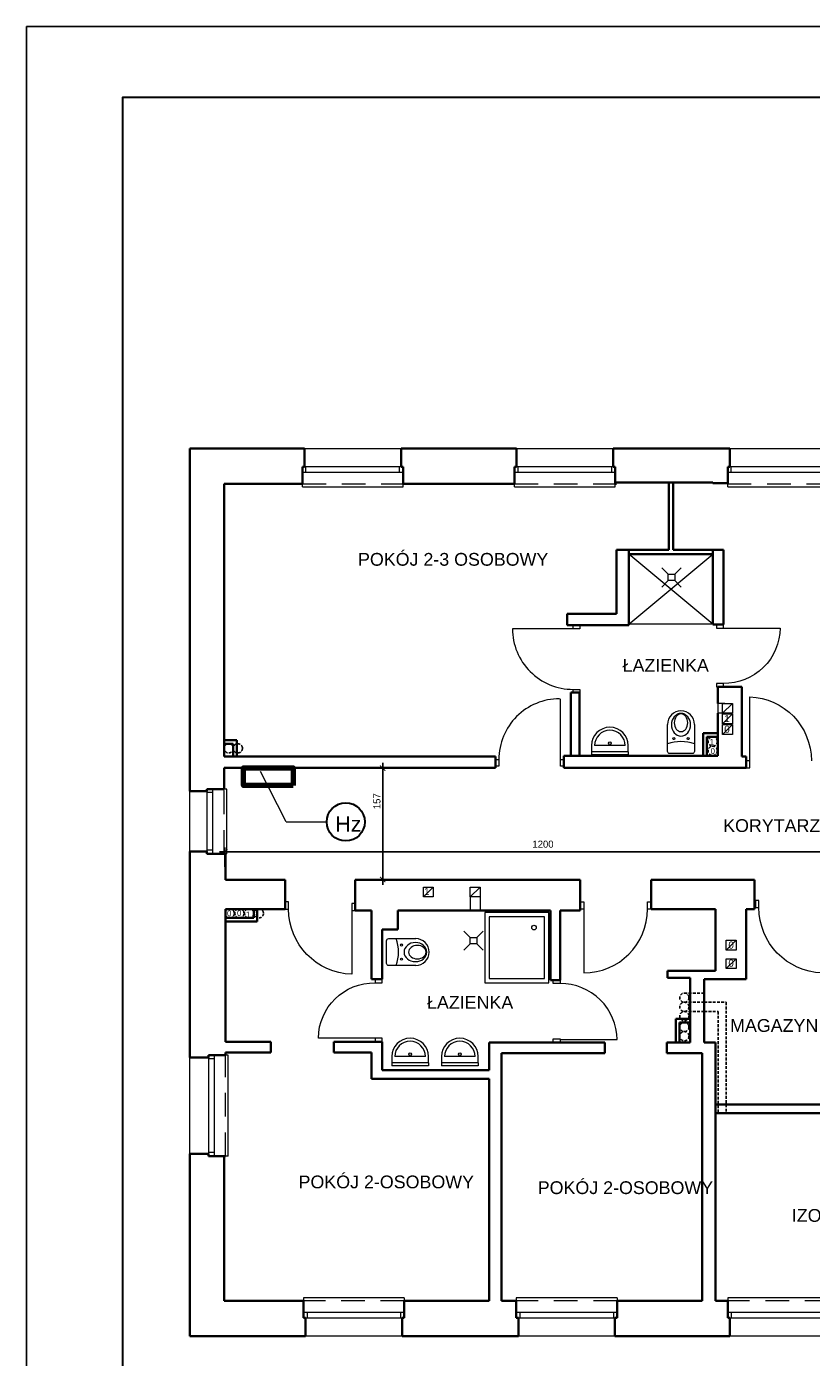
# Model space of a CAD drawing. Extents: x -282929 to -277084, y 175542 to 191450.
# Tile 15 of 30: x -282929 to -281822, y 183249 to 185124. Entities that reach past the tile are written whole.
import ezdxf
from ezdxf.enums import TextEntityAlignment as Align

# ---------------------------------------------------------------- set-up
doc = ezdxf.new("R2010")
doc.units = 0
doc.header["$MEASUREMENT"] = 0
doc.header["$PDMODE"] = 3
doc.header["$PDSIZE"] = 12
doc.linetypes.add('DASHEDX2', pattern=[1.5, 1, -0.5])
doc.linetypes.add('DGN Style 2', pattern=[55.531736, 33.319042, -22.212694])
doc.layers.get('0').update_dxf_attribs({"linetype": 'CONTINUOUS'})
doc.layers.get('DEFPOINTS').update_dxf_attribs({"linetype": 'CONTINUOUS'})
for name, color, linetype, lineweight in [('1 cienka', 7, 'CONTINUOUS', 9), ('dzrwi', 6, 'CONTINUOUS', 0), ('inwentaryzacja', 7, 'CONTINUOUS', 35), ('KONTURY', 92, 'CONTINUOUS', 30), ('OKNA', 3, 'CONTINUOUS', 20), ('proj.wentylacja', 214, 'CONTINUOUS', 25), ('WYPOSAZENIE', 4, 'CONTINUOUS', 0), ('ściana proj. - dział', 255, 'CONTINUOUS', 35)]:
    doc.layers.add(name, color=color, linetype=linetype, lineweight=lineweight)
doc.layers.add('elektryka', color=7, linetype='CONTINUOUS')
doc.layers.add('opisy', color=7, linetype='CONTINUOUS')
doc.styles.add('jagoda-100', font='arial.ttf', dxfattribs={"height": 18})
doc.styles.add('SST', font='romans.shx', dxfattribs={"width": 0.6})
doc.styles.add('Style-CHAR_FAST_FONT', font='CHAR_FAST_FONT.shx')
doc.styles.add('Style-SWISSLT_1250', font='SWISSLT_1250.shx')
doc.dimstyles.new('skala_1_50cm', dxfattribs={"dimscale": 5, "dimtxt": 2, "dimasz": 1.5, "dimexe": 1.25, "dimexo": 0.6245, "dimtad": 1, "dimdsep": 46, "dimtxsty": 'SST', "dimblk": 'ARCHTICK', "dimcen": 1.5, "dimdle": 1.5, "dimclrd": 256, "dimclre": 256, "dimclrt": 256, "dimadec": 0, "dimazin": 0, "dimtfac": 1, "dimtix": 1, "dimtmove": 0, "dimatfit": 3, "dimldrblk": 'ARCHTICK', "dimfxl": 1, "dimarcsym": 0})

# ---------------------------------------------------------------- blocks, each defined once
blk = doc.blocks.new('*U49')
at = {"layer": 'OKNA', "linetype": 'Continuous'}
for p, q in [((-66.5, 27), (69.5, 27)), ((72.5, 1), (-69.5, 1)), ((-64.5, -7), (-64.5, 1)), ((67.5, -7), (67.5, 1)), ((72.5, -7), (-69.5, -7)), ((-69.5, -27), (-69.5, -23)), ((-69.5, -27), (72.5, -27)), ((72.5, -27), (72.5, -23))]:
    blk.add_line(p, q, dxfattribs=at)
at = {"layer": 'OKNA', "linetype": 'DGN Style 2'}
blk.add_line((-69.5, -23), (72.5, -23), dxfattribs=at)
blk = doc.blocks.new('*U50')
at = {"layer": 'OKNA', "linetype": 'Continuous'}
for p, q in [((-13, 25), (72, 25)), ((75, 1), (-16, 1)), ((-11, -7), (-11, 1)), ((70, -7), (70, 1)), ((75, -7), (-16, -7)), ((-16, -27), (-16, -23)), ((-16, -27), (75, -27)), ((75, -27), (75, -23))]:
    blk.add_line(p, q, dxfattribs=at)
at = {"layer": 'OKNA', "linetype": 'DGN Style 2'}
blk.add_line((-16, -23), (75, -23), dxfattribs=at)
blk = doc.blocks.new('_ARCHTICK')
at = {"color": 0, "linetype": 'ByBlock', "const_width": 0.15}
blk.add_lwpolyline([(-0.5, -0.5), (0.5, 0.5)], dxfattribs=at)
blk = doc.blocks.new('*D111')
at = {"layer": '1 cienka', "linetype": 'Continuous', "lineweight": -2, "transparency": 16777216}
for p, q in [((-282399.7, 184079.5), (-282432.9, 184079.5)), ((-282426.7, 184087), (-282426.7, 183915.1)), ((-282273.5, 183922.6), (-282432.9, 183922.6))]:
    blk.add_line(p, q, dxfattribs=at)
at = {"layer": 'DEFPOINTS', "color": 0, "linetype": 'Continuous', "transparency": 16777216}
for p in [(-282396.6, 184079.5), (-282426.7, 183922.6), (-282270.4, 183922.6)]:
    blk.add_point(p, dxfattribs=at)
at = {"layer": '1 cienka', "linetype": 'Continuous', "lineweight": -2, "transparency": 16777216, "xscale": 7.5, "yscale": 7.5, "zscale": 7.5}
for p, rotation in [((-282426.7, 184079.5), 90), ((-282426.7, 183922.6), 270)]:
    blk.add_blockref('_ARCHTICK', p, dxfattribs=dict(at, rotation=rotation))
at = {"layer": '1 cienka', "linetype": 'Continuous', "transparency": 16777216, "insert": (-282434.8, 184032.9), "char_height": 10, "attachment_point": 5, "rotation": 90, "style": 'Style-CHAR_FAST_FONT'}
blk.add_mtext('157', dxfattribs=at)
blk = doc.blocks.new('*D112')
at = {"layer": '1 cienka', "linetype": 'Continuous', "lineweight": -2, "transparency": 16777216}
for p, q in [((-281436.7, 183961.5), (-282656.7, 183961.5)), ((-282649.2, 183940.5), (-282649.2, 183967.8)), ((-281444.2, 183943.6), (-281444.2, 183967.8))]:
    blk.add_line(p, q, dxfattribs=at)
at = {"layer": 'DEFPOINTS', "color": 0, "linetype": 'Continuous', "transparency": 16777216}
for p in [(-282649.2, 183961.5), (-281444.2, 183940.5), (-282649.2, 183937.3)]:
    blk.add_point(p, dxfattribs=at)
at = {"layer": '1 cienka', "linetype": 'Continuous', "lineweight": -2, "transparency": 16777216, "xscale": 7.5, "yscale": 7.5, "zscale": 7.5, "rotation": 180}
blk.add_blockref('_ARCHTICK', (-282649.2, 183961.5), dxfattribs=at)
at = {"layer": '1 cienka', "linetype": 'Continuous', "lineweight": -2, "transparency": 16777216, "xscale": 7.5, "yscale": 7.5, "zscale": 7.5}
blk.add_blockref('_ARCHTICK', (-281444.2, 183961.5), dxfattribs=at)
at = {"layer": '1 cienka', "linetype": 'Continuous', "transparency": 16777216, "insert": (-282200.8, 183972.4), "char_height": 10, "attachment_point": 5, "style": 'Style-CHAR_FAST_FONT'}
blk.add_mtext('1200', dxfattribs=at)

msp = doc.modelspace()

# ---------------------------------------------------------------- linework, layer by layer
at = {"layer": '1 cienka', "linetype": 'Continuous'}
for q in [(-282598.805, 184074.921), (-282505.689, 184003.831)]:
    msp.add_line((-282562.832, 184003.893), q, dxfattribs=at)
at = {"layer": '1 cienka', "linetype": 'Continuous', "lineweight": 30}
msp.add_circle((-282478.818, 184003.831), 26.871, dxfattribs=at)
at = {"layer": 'dzrwi'}
for p, q in [((-282079.934, 184282.281), (-281961.434, 184381.031)), ((-282158.362, 184276.062), (-282243.862, 184276.062)), ((-282158.362, 184276.062), (-282158.362, 184280.812)), ((-282158.362, 184280.812), (-282148.862, 184280.812)), ((-282148.862, 184276.062), (-282158.362, 184276.062)), ((-282148.862, 184280.812), (-282148.862, 184276.062)), ((-281961.434, 184282.281), (-282079.934, 184282.281)), ((-281946.434, 184276.977), (-281866.434, 184276.977)), ((-282158.362, 184185.812), (-282158.362, 184190.562)), ((-282158.362, 184190.562), (-282148.862, 184190.562)), ((-282148.862, 184185.812), (-282158.362, 184185.812)), ((-282148.862, 184190.562), (-282148.862, 184185.812)), ((-282176.184, 184091.822), (-282176.184, 184177.322)), ((-281947.676, 184156.854), (-281933.676, 184170.854)), ((-281909.434, 184090.031), (-281909.434, 184179.981)), ((-281944.434, 184156.854), (-281954.434, 184156.854)), ((-281947.676, 184141.968), (-281933.676, 184155.968)), ((-281947.676, 184127.028), (-281933.676, 184141.028)), ((-282132.406, 184111.259), (-282132.406, 184098.278)), ((-282084.886, 184111.259), (-282128.086, 184111.259)), ((-282080.566, 184102.619), (-282080.566, 184111.259)), ((-282267.697, 184082.322), (-282267.697, 184091.822)), ((-282267.697, 184091.822), (-282262.947, 184091.822)), ((-282262.947, 184091.822), (-282262.947, 184082.322)), ((-282176.184, 184082.322), (-282176.184, 184091.822)), ((-282176.184, 184091.822), (-282171.434, 184091.822)), ((-282171.434, 184091.822), (-282171.434, 184082.322)), ((-282132.406, 184102.619), (-282132.406, 184098.278)), ((-282080.566, 184102.619), (-282132.406, 184102.619)), ((-282080.566, 184098.278), (-282132.406, 184098.278)), ((-282080.566, 184102.619), (-282080.566, 184098.278)), ((-282262.947, 184082.322), (-282267.697, 184082.322)), ((-282171.434, 184082.322), (-282176.184, 184082.322)), ((-282369.434, 183898.031), (-282355.434, 183912.031)), ((-282303.434, 183898.031), (-282289.434, 183912.031)), ((-282303.434, 183898.031), (-282303.434, 183879.031)), ((-282289.434, 183898.031), (-282289.434, 183879.031)), ((-282470.434, 183879.031), (-282470.434, 183789.081)), ((-282303.434, 183879.031), (-282289.434, 183879.031)), ((-282289.434, 183879.031), (-282285.434, 183879.031)), ((-282143.434, 183881.031), (-282143.434, 183791.031)), ((-281942.443, 183823.031), (-281928.443, 183837.031)), ((-281928.443, 183837.031), (-281928.443, 183823.031)), ((-281942.443, 183797.031), (-281942.443, 183811.031)), ((-281942.443, 183797.031), (-281928.443, 183811.031)), ((-282437.434, 183699.031), (-282517.434, 183699.031)), ((-282176.434, 183697.031), (-282096.434, 183697.031)), ((-282414.02, 183673.097), (-282414.02, 183660.116)), ((-282414.02, 183664.457), (-282414.02, 183660.116)), ((-282362.18, 183664.457), (-282414.02, 183664.457)), ((-282362.18, 183660.116), (-282414.02, 183660.116)), ((-282366.5, 183673.097), (-282409.7, 183673.097)), ((-282362.18, 183664.457), (-282362.18, 183673.097)), ((-282362.18, 183664.457), (-282362.18, 183660.116)), ((-282343.997, 183673.097), (-282343.997, 183660.116)), ((-282343.997, 183664.457), (-282343.997, 183660.116)), ((-282292.157, 183664.457), (-282343.997, 183664.457)), ((-282292.157, 183660.116), (-282343.997, 183660.116)), ((-282296.477, 183673.097), (-282339.677, 183673.097)), ((-282292.157, 183664.457), (-282292.157, 183673.097)), ((-282292.157, 183664.457), (-282292.157, 183660.116))]:
    msp.add_line(p, q, dxfattribs=at)
at = {"layer": 'dzrwi', "color": 4}
for q in [(-282079.934, 184381.031), (-282079.934, 184282.281)]:
    msp.add_line((-281961.434, 184282.281), q, dxfattribs=at)
at = {"layer": 'dzrwi', "flags": 128}
for points in [[(-281956.434, 184281.977), (-281956.434, 184276.977), (-281946.434, 184276.977), (-281946.434, 184281.977)], [(-281956.434, 184198.977), (-281956.434, 184193.977), (-281946.434, 184193.977), (-281946.434, 184198.977)], [(-281947.676, 184170.854), (-281933.676, 184170.854), (-281933.676, 184156.854), (-281947.676, 184156.854)], [(-281947.676, 184155.968), (-281933.676, 184155.968), (-281933.676, 184141.968), (-281947.676, 184141.968)], [(-281947.676, 184141.028), (-281933.676, 184141.028), (-281933.676, 184127.028), (-281947.676, 184127.028)], [(-281914.434, 184080.031), (-281909.434, 184080.031), (-281909.434, 184090.031), (-281914.434, 184090.031)], [(-282369.434, 183912.031), (-282355.434, 183912.031), (-282355.434, 183898.031), (-282369.434, 183898.031)], [(-282303.434, 183912.031), (-282289.434, 183912.031), (-282289.434, 183898.031), (-282303.434, 183898.031)], [(-282559.434, 183891.031), (-282564.434, 183891.031), (-282564.434, 183881.031), (-282559.434, 183881.031)], [(-282465.434, 183889.031), (-282470.434, 183889.031), (-282470.434, 183879.031), (-282465.434, 183879.031)], [(-282148.434, 183891.031), (-282143.434, 183891.031), (-282143.434, 183881.031), (-282148.434, 183881.031)], [(-282053.434, 183891.031), (-282048.434, 183891.031), (-282048.434, 183881.031), (-282053.434, 183881.031)], [(-281896.434, 183893.031), (-281901.434, 183893.031), (-281901.434, 183883.031), (-281896.434, 183883.031)], [(-281942.443, 183837.031), (-281928.443, 183837.031), (-281928.443, 183823.031), (-281942.443, 183823.031)], [(-281942.443, 183811.031), (-281928.443, 183811.031), (-281928.443, 183797.031), (-281942.443, 183797.031)], [(-282427.434, 183777.031), (-282427.434, 183782.031), (-282437.434, 183782.031), (-282437.434, 183777.031)], [(-282186.434, 183776.031), (-282186.434, 183781.031), (-282176.434, 183781.031), (-282176.434, 183776.031)], [(-282427.434, 183694.031), (-282427.434, 183699.031), (-282437.434, 183699.031), (-282437.434, 183694.031)], [(-282186.434, 183693.031), (-282186.434, 183698.031), (-282176.434, 183698.031), (-282176.434, 183693.031)]]:
    msp.add_lwpolyline(points, close=True, dxfattribs=at)
msp.add_lwpolyline([(-281944.434, 184170.854), (-281954.434, 184170.854), (-281954.434, 184156.854)], dxfattribs=at)
at = {"layer": 'dzrwi'}
for points in [[(-281987.251, 184141.162), (-281987.251, 184103.162, -0.41421356), (-281990.251, 184100.162), (-282022.251, 184100.162, -0.41421356), (-282025.251, 184103.162), (-282025.251, 184141.162)], [(-282380.226, 183801.34), (-282418.226, 183801.34, -0.41421356), (-282421.226, 183804.34), (-282421.226, 183836.34, -0.41421356), (-282418.226, 183839.34), (-282380.226, 183839.34)]]:
    msp.add_lwpolyline(points, format="xyb", dxfattribs=at)
at = {"layer": 'dzrwi', "color": 4}
for points in [[(-282282.701, 183777.189), (-282192.701, 183777.189), (-282192.701, 183876.189), (-282282.701, 183876.189)], [(-282276.701, 183783.189), (-282198.701, 183783.189), (-282198.701, 183870.189), (-282276.701, 183870.189)]]:
    msp.add_lwpolyline(points, close=True, dxfattribs=at)
at = {"layer": 'dzrwi'}
for centre, radius in [((-282106.486, 184114.735), 1.808), ((-282016.251, 184121.162), 1.449), ((-281996.251, 184121.162), 1.449), ((-282400.226, 183830.34), 1.449), ((-282400.226, 183810.34), 1.449), ((-282388.1, 183676.573), 1.808), ((-282318.077, 183676.573), 1.808)]:
    msp.add_circle(centre, radius, dxfattribs=at)
at = {"layer": 'dzrwi', "color": 4}
msp.add_circle((-282213.488, 183854.89), 3.262, dxfattribs=at)
at = {"layer": 'dzrwi', "extrusion": (0, 0, -1)}
for centre, radius, start, end in [((281945.434, 184277.977), 79.006, 180.725224, 270.725224), ((281912.434, 184090.031), 90, 91.910213, 180), ((281804.401, 183883.065), 92.034, 271.889104, 359.978891), ((282467.401, 183881.065), 92.034, 271.889104, 359.978891), ((282438.434, 183698.031), 79.006, 0.725224, 90.725224)]:
    msp.add_arc(centre, radius, start, end, dxfattribs=at)
at = {"layer": 'dzrwi'}
for centre, radius, start, end in [((-282006.251, 184141.162), 19, 0, 180), ((-282106.486, 184111.259), 25.92, 0, 180), ((-282106.486, 184111.259), 21.6, 0, 180), ((-282006.251, 184062.168), 54.824, 69.722814, 110.277186), ((-282143.434, 183881.031), 90, 270, 0), ((-282459.221, 183820.34), 54.824, 339.722814, 20.277186), ((-282380.226, 183820.34), 19, 270, 90), ((-282175.934, 183696.531), 79.502, 0.360346, 90.360346), ((-282388.1, 183673.097), 25.92, 0, 180), ((-282318.077, 183673.097), 25.92, 0, 180), ((-282388.1, 183673.097), 21.6, 0, 180), ((-282318.077, 183673.097), 21.6, 0, 180)]:
    msp.add_arc(centre, radius, start, end, dxfattribs=at)
for centre, major_axis in [((-282158.362, 184276.062), (-60.458, 60.458)), ((-282177.447, 184091.822), (60.458, 60.458))]:
    msp.add_ellipse(centre, major_axis=major_axis, ratio=1, start_param=0.78539816, end_param=2.35619449, dxfattribs=at)
at = {"layer": 'dzrwi', "extrusion": (0, 0, -1)}
for centre, major_axis, ratio in [((-282006.251, 184140.738), (0, 15.94), 0.84303386), ((-282006.251, 184143.475), (0, 12.457), 0.76034817), ((-282380.65, 183820.34), (15.94, 0), 0.84303386), ((-282377.913, 183820.34), (12.457, 0), 0.76034817)]:
    msp.add_ellipse(centre, major_axis=major_axis, ratio=ratio, dxfattribs=at)
at = {"layer": 'elektryka', "color": 1, "linetype": 'ByBlock', "lineweight": 80}
msp.add_lwpolyline([(-282552.83, 184055.044), (-282622.83, 184055.044), (-282622.83, 184080.031), (-282552.83, 184080.031)], close=True, dxfattribs=at)
at = {"layer": 'inwentaryzacja'}
for p, q in [((-282698.434, 184047.031), (-282698.434, 184530.031)), ((-282698.434, 184530.031), (-282536.934, 184530.031)), ((-282536.934, 184504.031), (-282536.934, 184530.031)), ((-282237.934, 184530.031), (-282400.934, 184530.031)), ((-282400.934, 184504.031), (-282400.934, 184530.031)), ((-282237.934, 184504.031), (-282237.934, 184530.031)), ((-282101.934, 184530.031), (-281937.434, 184530.031)), ((-282101.934, 184504.031), (-282101.934, 184530.031)), ((-281937.434, 184504.031), (-281937.434, 184530.031)), ((-282539.934, 184480.031), (-282539.934, 184504.031)), ((-282539.934, 184504.031), (-282536.934, 184504.031)), ((-282539.934, 184496.031), (-282539.934, 184504.031)), ((-282397.934, 184504.031), (-282400.934, 184504.031)), ((-282397.934, 184480.031), (-282397.934, 184504.031)), ((-282397.934, 184496.031), (-282397.934, 184504.031)), ((-282240.934, 184480.031), (-282240.934, 184504.031)), ((-282240.934, 184504.031), (-282237.934, 184504.031)), ((-282240.934, 184496.031), (-282240.934, 184504.031)), ((-282098.934, 184504.031), (-282101.934, 184504.031)), ((-282098.934, 184480.031), (-282098.934, 184504.031)), ((-282098.934, 184496.031), (-282098.934, 184504.031)), ((-281940.434, 184480.031), (-281940.434, 184504.031)), ((-281940.434, 184504.031), (-281937.434, 184504.031)), ((-281940.434, 184496.031), (-281940.434, 184504.031)), ((-282539.934, 184480.031), (-282650.434, 184480.031)), ((-282650.434, 184480.031), (-282650.434, 184096.031)), ((-282397.934, 184480.031), (-282240.934, 184480.031)), ((-281961.434, 184482.031), (-282098.934, 184482.031)), ((-282098.934, 184480.031), (-282096.934, 184480.031)), ((-281940.434, 184481.031), (-281961.434, 184481.031)), ((-282096.934, 184297.031), (-282096.934, 184387.031)), ((-282079.934, 184387.031), (-282079.934, 184281.031)), ((-281961.434, 184282.031), (-281961.434, 184387.031)), ((-281946.434, 184282.031), (-281946.434, 184387.031)), ((-282166.934, 184297.031), (-282096.934, 184297.031)), ((-282166.934, 184281.031), (-282166.934, 184297.031)), ((-282166.934, 184281.031), (-282079.934, 184281.031)), ((-281920.434, 184194.031), (-281954.434, 184194.031)), ((-281954.434, 184170.854), (-281954.434, 184194.031)), ((-281920.434, 184096.031), (-281920.434, 184194.031)), ((-281954.434, 184097.031), (-281954.434, 184156.854)), ((-282319.434, 184096.031), (-282650.434, 184096.031)), ((-282319.434, 184096.031), (-282267.697, 184096.031)), ((-282267.697, 184080.031), (-282267.697, 184096.031)), ((-281954.434, 184097.031), (-282171.434, 184097.031)), ((-281920.434, 184096.031), (-281914.434, 184096.031)), ((-281914.434, 184096.031), (-281914.434, 184080.031)), ((-282650.434, 184080.031), (-282267.697, 184080.031)), ((-282650.434, 184080.031), (-282650.434, 184050.031)), ((-282127.434, 184080.031), (-281914.434, 184080.031)), ((-282674.434, 184047.031), (-282698.434, 184047.031)), ((-282650.434, 184050.031), (-282674.434, 184050.031)), ((-282674.434, 184050.031), (-282674.434, 184047.031)), ((-282666.434, 184050.031), (-282674.434, 184050.031)), ((-282698.434, 183962.031), (-282698.434, 183672.031)), ((-282674.434, 183962.031), (-282698.434, 183962.031)), ((-282674.434, 183959.031), (-282674.434, 183962.031)), ((-282650.434, 183959.031), (-282674.434, 183959.031)), ((-282666.434, 183959.031), (-282674.434, 183959.031)), ((-282648.434, 183959.031), (-282648.434, 183922.031)), ((-282648.434, 183922.031), (-282564.434, 183922.031)), ((-282564.434, 183922.031), (-282564.434, 183881.031)), ((-282465.434, 183922.031), (-282465.434, 183879.031)), ((-282465.434, 183922.031), (-282148.434, 183922.031)), ((-282148.434, 183879.031), (-282148.434, 183922.031)), ((-282048.434, 183922.031), (-282040.434, 183922.031)), ((-282048.434, 183881.031), (-282048.434, 183922.031)), ((-282044.434, 183922.031), (-281902.434, 183922.031)), ((-281902.434, 183881.031), (-281902.434, 183922.031)), ((-282648.434, 183881.031), (-282564.434, 183881.031)), ((-282648.434, 183881.031), (-282648.434, 183694.031)), ((-282442.434, 183879.031), (-282465.434, 183879.031)), ((-282442.434, 183782.031), (-282442.434, 183879.031)), ((-282405.434, 183852.031), (-282405.434, 183879.031)), ((-282405.434, 183879.031), (-282274.434, 183879.031)), ((-282274.434, 183879.031), (-282190.434, 183879.031)), ((-282190.434, 183781.031), (-282190.434, 183879.031)), ((-282176.434, 183781.031), (-282176.434, 183879.031)), ((-282176.434, 183879.031), (-282148.434, 183879.031)), ((-282048.434, 183881.031), (-281957.434, 183881.031)), ((-281957.434, 183794.031), (-281957.434, 183881.031)), ((-281914.434, 183782.031), (-281914.434, 183881.031)), ((-281914.434, 183881.031), (-281902.434, 183881.031)), ((-282427.434, 183782.031), (-282427.434, 183852.031)), ((-282405.434, 183852.031), (-282427.434, 183852.031)), ((-282025.434, 183794.031), (-282025.434, 183784.031)), ((-282025.434, 183794.031), (-281957.434, 183794.031)), ((-282427.434, 183782.031), (-282442.434, 183782.031)), ((-282190.434, 183781.031), (-282176.434, 183781.031)), ((-282025.434, 183784.031), (-281993.434, 183784.031)), ((-281993.434, 183784.031), (-281993.434, 183693.031)), ((-281973.434, 183693.031), (-281973.434, 183782.031)), ((-281914.434, 183782.031), (-281973.434, 183782.031)), ((-282648.434, 183694.031), (-282584.434, 183694.031)), ((-282648.434, 183679.031), (-282584.434, 183679.031)), ((-282648.434, 183679.031), (-282648.434, 183675.031)), ((-282584.434, 183694.031), (-282584.434, 183679.031)), ((-282495.434, 183694.031), (-282427.434, 183694.031)), ((-282495.434, 183679.031), (-282495.434, 183694.031)), ((-282495.434, 183679.031), (-282442.434, 183679.031)), ((-282442.434, 183642.031), (-282442.434, 183679.031)), ((-282427.434, 183654.031), (-282427.434, 183694.031)), ((-282276.434, 183654.031), (-282276.434, 183693.031)), ((-282276.434, 183693.031), (-282195.434, 183693.031)), ((-282259.434, 183678.031), (-282113.434, 183678.031)), ((-282259.434, 183678.031), (-282259.434, 183329.031)), ((-282195.434, 183693.031), (-282113.434, 183693.031)), ((-282113.434, 183678.031), (-282113.434, 183693.031)), ((-282026.434, 183678.031), (-282026.434, 183693.031)), ((-282026.434, 183693.031), (-281993.434, 183693.031)), ((-282026.434, 183678.031), (-281976.434, 183678.031)), ((-281976.434, 183329.031), (-281976.434, 183678.031)), ((-281973.434, 183693.031), (-281957.434, 183693.031)), ((-281957.434, 183693.031), (-281957.434, 183329.031)), ((-282672.434, 183672.031), (-282698.434, 183672.031)), ((-282648.434, 183675.031), (-282672.434, 183675.031)), ((-282672.434, 183675.031), (-282672.434, 183672.031)), ((-282664.434, 183675.031), (-282672.434, 183675.031)), ((-282442.434, 183642.031), (-282276.434, 183642.031)), ((-282276.434, 183654.031), (-282427.434, 183654.031)), ((-282276.434, 183329.031), (-282276.434, 183642.031)), ((-282698.434, 183279.031), (-282698.434, 183536.031)), ((-282672.434, 183536.031), (-282698.434, 183536.031)), ((-282672.434, 183533.031), (-282672.434, 183536.031)), ((-282648.434, 183533.031), (-282672.434, 183533.031)), ((-282664.434, 183533.031), (-282672.434, 183533.031)), ((-282650.434, 183533.031), (-282650.434, 183329.031)), ((-282650.434, 183329.031), (-282538.434, 183329.031)), ((-282538.434, 183329.031), (-282538.434, 183305.031)), ((-282396.434, 183329.031), (-282276.434, 183329.031)), ((-282396.434, 183329.031), (-282396.434, 183305.031)), ((-282259.434, 183329.031), (-282238.434, 183329.031)), ((-282238.434, 183329.031), (-282238.434, 183305.031)), ((-282096.434, 183329.031), (-281976.434, 183329.031)), ((-282096.434, 183329.031), (-282096.434, 183305.031)), ((-281957.434, 183329.031), (-281940.434, 183329.031)), ((-281940.434, 183329.031), (-281940.434, 183305.031)), ((-282538.434, 183313.031), (-282538.434, 183305.031)), ((-282538.434, 183305.031), (-282535.434, 183305.031)), ((-282535.434, 183305.031), (-282535.434, 183279.031)), ((-282399.434, 183305.031), (-282399.434, 183279.031)), ((-282396.434, 183305.031), (-282399.434, 183305.031)), ((-282396.434, 183313.031), (-282396.434, 183305.031)), ((-282238.434, 183313.031), (-282238.434, 183305.031)), ((-282238.434, 183305.031), (-282235.434, 183305.031)), ((-282235.434, 183305.031), (-282235.434, 183279.031)), ((-282099.434, 183305.031), (-282099.434, 183279.031)), ((-282096.434, 183305.031), (-282099.434, 183305.031)), ((-282096.434, 183313.031), (-282096.434, 183305.031)), ((-281940.434, 183313.031), (-281940.434, 183305.031)), ((-281940.434, 183305.031), (-281937.434, 183305.031)), ((-281937.434, 183305.031), (-281937.434, 183279.031)), ((-282698.434, 183279.031), (-282535.434, 183279.031)), ((-282399.434, 183279.031), (-282235.434, 183279.031)), ((-282099.434, 183279.031), (-281937.434, 183279.031))]:
    msp.add_line(p, q, dxfattribs=at)
at = {"layer": 'KONTURY'}
msp.add_lwpolyline([(-277198.182, 182254.341), (-277198.182, 185024.341), (-282793.73, 185024.341), (-282793.73, 182254.341)], close=True, dxfattribs=at)
at = {"layer": 'opisy'}
msp.add_lwpolyline([(-277089.192, 182154.341), (-277089.192, 185124.341), (-282928.707, 185124.341), (-282928.707, 182154.341)], close=True, dxfattribs=at)
at = {"layer": 'proj.wentylacja', "linetype": 'DASHEDX2', "ltscale": 4}
for p, q in [((-282001.548, 183762.663), (-281973.434, 183762.663)), ((-282001.548, 183749.663), (-281973.434, 183749.663)), ((-282001.548, 183749.663), (-281973.434, 183749.663)), ((-282001.548, 183736.663), (-281973.434, 183736.663)), ((-281973.434, 183749.663), (-281942.36, 183749.663)), ((-281973.434, 183736.663), (-281953.896, 183736.663)), ((-281953.896, 183736.663), (-281953.896, 183593.613)), ((-281942.36, 183749.663), (-281942.36, 183592.332))]:
    msp.add_line(p, q, dxfattribs=at)
for centre in [(-282643.934, 184107.531), (-282630.934, 184107.531), (-281961.675, 184117.01), (-281961.675, 184103.955), (-282642.399, 183874.915), (-282628.704, 183874.915), (-282615.009, 183874.915), (-282601.315, 183874.915), (-282001.548, 183756.163), (-282001.548, 183743.163), (-282001.548, 183730.163), (-282001.548, 183714.879), (-282001.548, 183701.879)]:
    msp.add_circle(centre, 6.5, dxfattribs=at)
at = {"layer": 'WYPOSAZENIE'}
for p, q in [((-282024.156, 184352.702), (-282033.156, 184361.702)), ((-282024.156, 184352.702), (-282015.156, 184352.702)), ((-282024.156, 184343.702), (-282024.156, 184352.702)), ((-282015.156, 184352.702), (-282006.156, 184361.702)), ((-282015.156, 184352.702), (-282015.156, 184343.702)), ((-282024.156, 184343.702), (-282033.156, 184334.702)), ((-282015.156, 184343.702), (-282024.156, 184343.702)), ((-282015.156, 184343.702), (-282006.156, 184334.702)), ((-282303.27, 183841.018), (-282312.27, 183850.018)), ((-282294.27, 183841.018), (-282285.27, 183850.018)), ((-282303.27, 183832.018), (-282312.27, 183823.018)), ((-282303.27, 183841.018), (-282294.27, 183841.018)), ((-282303.27, 183832.018), (-282303.27, 183841.018)), ((-282294.27, 183832.018), (-282303.27, 183832.018)), ((-282294.27, 183841.018), (-282294.27, 183832.018)), ((-282294.27, 183832.018), (-282285.27, 183823.018))]:
    msp.add_line(p, q, dxfattribs=at)
at = {"layer": 'ściana proj. - dział'}
for p, q in [((-282023.434, 184387.031), (-282023.434, 184482.031)), ((-282017.434, 184387.031), (-282017.434, 184482.031)), ((-282023.434, 184387.031), (-282096.934, 184387.031)), ((-281961.434, 184381.031), (-282079.934, 184381.031)), ((-281946.434, 184387.031), (-282017.434, 184387.031)), ((-281961.434, 184281.977), (-281946.434, 184281.977)), ((-282161.434, 184186.031), (-282149.434, 184186.031)), ((-282161.434, 184097.031), (-282161.434, 184186.031)), ((-282149.434, 184097.031), (-282149.434, 184186.031)), ((-281974.947, 184128.604), (-281974.947, 184097.078)), ((-281974.947, 184128.604), (-281954.434, 184128.604)), ((-282632.434, 184119.031), (-282650.434, 184119.031)), ((-282637.434, 184114.031), (-282650.434, 184114.031)), ((-282637.434, 184114.031), (-282637.434, 184096.031)), ((-282632.434, 184119.031), (-282632.434, 184096.031)), ((-281969.947, 184123.604), (-281969.947, 184097.078)), ((-281969.947, 184123.604), (-281954.434, 184123.604)), ((-282171.434, 184080.031), (-282171.434, 184097.031)), ((-282127.434, 184080.031), (-282171.434, 184080.031)), ((-282608.509, 183868.415), (-282648.434, 183868.415)), ((-282608.509, 183868.415), (-282608.509, 183881.031)), ((-282603.509, 183863.415), (-282603.509, 183881.031)), ((-282603.509, 183863.415), (-282648.434, 183863.415)), ((-282013.504, 183726.129), (-282013.504, 183693.031)), ((-282013.504, 183726.129), (-281993.434, 183726.129)), ((-282008.504, 183721.129), (-282008.504, 183693.031)), ((-282008.504, 183721.129), (-281993.434, 183721.129)), ((-281797.434, 183605.613), (-281957.434, 183605.613)), ((-281428.434, 183593.613), (-281957.434, 183593.613))]:
    msp.add_line(p, q, dxfattribs=at)

# ---------------------------------------------------------------- block references
at = {"layer": 'dzrwi'}
for p in [(-282470.431, 184503.029), (-282171.431, 184503.029), (-281870.931, 184503.029)]:
    msp.add_blockref('*U49', p, dxfattribs=at)
for name, p, rotation in [('*U50', (-282673.432, 183975.035), 90), ('*U49', (-282671.432, 183602.535), 90), ('*U49', (-282465.938, 183306.033), 180), ('*U49', (-282165.938, 183306.033), 180), ('*U49', (-281867.938, 183306.033), 180)]:
    msp.add_blockref(name, p, dxfattribs=dict(at, rotation=rotation))

# ---------------------------------------------------------------- texts
at = {"layer": 'dzrwi', "style": 'Style-SWISSLT_1250'}
for s, p in [('1', (-281941.393, 184149.337)), ('0', (-281941.393, 184134.398)), ('1', (-282364.53, 183905.896)), ('0', (-281935.575, 183830.288)), ('0', (-281935.575, 183804.866))]:
    msp.add_text(s, height=10, dxfattribs=at).set_placement(p, align=Align.MIDDLE_CENTER)
at = {"layer": 'inwentaryzacja', "style": 'jagoda-100'}
for s, p in [('POKÓJ 2-3 OSOBOWY', (-282461.536, 184373.759)), ('ŁAZIENKA', (-282088.518, 184224.417)), ('KORYTARZ', (-281946.79, 183998.607)), ('ŁAZIENKA', (-282364.27, 183749.451)), ('MAGAZYN', (-281937.033, 183716.969)), ('POKÓJ 2-OSOBOWY', (-282545.335, 183496.554)), ('POKÓJ 2-OSOBOWY', (-282208.207, 183488.45)), ('IZOLATKA', (-281850.037, 183449.347))]:
    msp.add_text(s, height=18, rotation=359.999694, dxfattribs=at).set_placement(p, align=Align.MIDDLE_LEFT)
at = {"layer": 'inwentaryzacja', "style": 'Style-SWISSLT_1250'}
for s, p in [('1', (-281962.751, 184116.762)), ('0', (-281961.494, 184103.535)), ('0', (-282643.069, 183874.959)), ('0', (-282628.935, 183875.265)), ('1', (-282616.423, 183873.424))]:
    msp.add_text(s, height=8, dxfattribs=at).set_placement(p, align=Align.MIDDLE_CENTER)
at = {"layer": 'inwentaryzacja', "color": 7, "linetype": 'Continuous', "lineweight": 0, "insert": (-282493.664, 184000.924), "char_height": 21.6, "attachment_point": 4, "rotation": 359.999694, "line_spacing_factor": 0.85, "style": 'jagoda-100'}
msp.add_mtext('Hz', dxfattribs=at)

# ---------------------------------------------------------------- dimensions: what is measured, and where the dimension line sits
at = {"layer": '1 cienka', "linetype": 'Continuous'}
dim = msp.add_linear_dim(base=(-282426.691, 183922.567), p1=(-282396.576, 184079.527), p2=(-282270.405, 183922.567), angle=90, text='157', dimstyle='skala_1_50cm', override={"dimtxsty": 'Style-CHAR_FAST_FONT', "dimtmove": 1}, dxfattribs=at)
dim.commit()
dim.dimension.update_dxf_attribs({"geometry": '*D111', "text_midpoint": (-282426.691, 184032.935), "dimtype": 160})
dim = msp.add_linear_dim(base=(-282649.16, 183961.526), p1=(-281444.16, 183940.454), p2=(-282649.16, 183937.332), text='1200', dimstyle='skala_1_50cm', override={"dimtxsty": 'Style-CHAR_FAST_FONT', "dimtmove": 1}, dxfattribs=at)
dim.commit()
dim.dimension.update_dxf_attribs({"geometry": '*D112', "text_midpoint": (-282200.792, 183964.273), "dimtype": 160})

doc.saveas('drawing.dxf')
